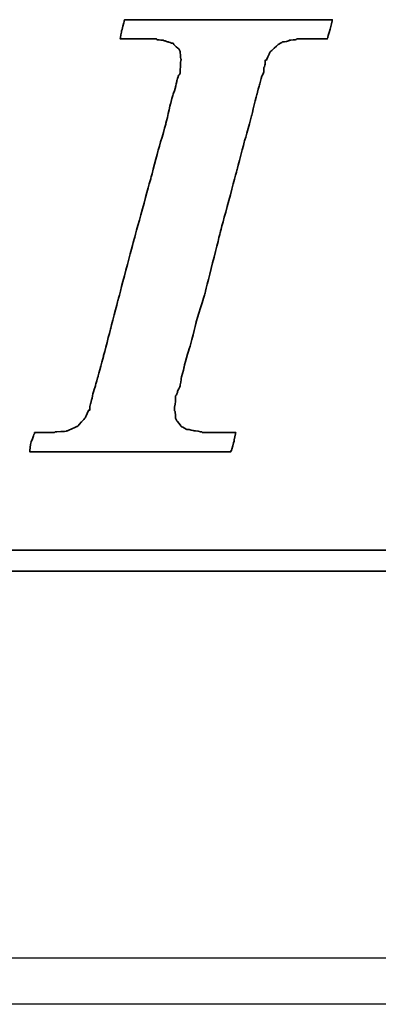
# Model space of a CAD drawing. Header units: millimetres. Extents: x 2891 to 6329, y -1599 to 860.
# Tile 186 of 256: x 3741.82 to 3745.7, y -569.01 to -558.37. Entities that reach past the tile are written whole.
import ezdxf

# ---------------------------------------------------------------- set-up
doc = ezdxf.new("R2010")
doc.units = ezdxf.units.MM
doc.layers.get('0').update_dxf_attribs({"linetype": 'CONTINUOUS'})
doc.layers.add('DIM', color=4, linetype='CONTINUOUS')
doc.layers.add('layer 1', color=7, linetype='CONTINUOUS')

# ---------------------------------------------------------------- blocks, each defined once
blk = doc.blocks.new('TBI MOTION logo(完整正式版)')
at = {"layer": 'layer 1', "color": 22, "lineweight": 35}
for points, knots in [([(-40.59125, -7.94375), (-40.59125, -7.94375), (-40.97375, -7.94375), (-40.97375, -7.94375), (-40.97375, -7.94375), (-40.97375, -7.94375), (-41.38125, -7.94375), (-41.38125, -7.94375), (-41.38125, -7.94375), (-41.38125, -7.94375), (-41.54875, -7.94375), (-41.54875, -7.94375), (-41.54875, -7.94375), (-41.54875, -7.94375), (-41.59875, -7.94375), (-41.59875, -7.94375), (-41.59875, -7.94375), (-41.59875, -7.94375), (-41.88375, -7.94375), (-41.88375, -7.94375), (-41.88375, -7.94375), (-41.88375, -7.94375), (-41.90875, -7.91875), (-41.90875, -7.91875), (-41.90875, -7.91875), (-41.90875, -7.91875), (-42.19875, -7.87125), (-42.19875, -7.87125), (-42.19875, -7.87125), (-42.19875, -7.87125), (-42.43875, -7.82375), (-42.43875, -7.82375), (-42.43875, -7.82375), (-42.43875, -7.82375), (-42.45875, -7.82375), (-42.45875, -7.82375), (-42.45875, -7.82375), (-42.45875, -7.82375), (-42.48625, -7.82375), (-42.48625, -7.82375), (-42.48625, -7.82375), (-42.48625, -7.82375), (-42.67625, -7.72375), (-42.67625, -7.72375), (-42.67625, -7.72375), (-42.67625, -7.72375), (-42.70125, -7.70375), (-42.70125, -7.70375), (-42.70125, -7.70375), (-42.70125, -7.70375), (-42.72375, -7.67875), (-42.72375, -7.67875), (-42.72375, -7.67875), (-42.72375, -7.67875), (-42.86875, -7.48875), (-42.86875, -7.48875), (-42.86875, -7.48875), (-42.86875, -7.48875), (-42.89375, -7.43875), (-42.89375, -7.43875), (-42.89375, -7.43875), (-42.89375, -7.43875), (-42.91875, -7.38875), (-42.91875, -7.38875), (-42.91875, -7.38875), (-42.91875, -7.38875), (-42.93875, -7.12875), (-42.93875, -7.12875), (-42.93875, -7.12875), (-42.93875, -7.12875), (-42.96375, -7.10375), (-42.96375, -7.10375), (-42.96375, -7.10375), (-42.96375, -7.10375), (-42.96375, -7.05375), (-42.96375, -7.05375), (-42.96375, -7.05375), (-42.96375, -7.05375), (-42.96375, -7.00875), (-42.96375, -7.00875), (-42.96375, -7.00875), (-42.96375, -7.00875), (-42.91875, -6.69625), (-42.91875, -6.69625), (-42.91875, -6.69625), (-42.91875, -6.69625), (-42.91875, -6.62375), (-42.91875, -6.62375), (-42.91875, -6.62375), (-42.91875, -6.62375), (-42.91875, -6.59625), (-42.91875, -6.59625), (-42.91875, -6.59625), (-42.91875, -6.59625), (-42.91875, -6.57375), (-42.91875, -6.57375), (-42.91875, -6.57375), (-42.91875, -6.57375), (-42.91875, -6.52875), (-42.91875, -6.52875), (-42.91875, -6.52875), (-42.91875, -6.52875), (-42.89375, -6.50375), (-42.89375, -6.50375), (-42.89375, -6.50375), (-42.89375, -6.50375), (-42.84375, -6.38375), (-42.84375, -6.38375), (-42.84375, -6.38375), (-42.84375, -6.38375), (-42.84375, -6.35875), (-42.84375, -6.35875), (-42.84375, -6.35875), (-42.84375, -6.35875), (-42.74625, -6.14375), (-42.74625, -6.14375), (-42.74625, -6.14375), (-42.74625, -6.14375), (-42.70125, -5.85375), (-42.70125, -5.85375), (-42.70125, -5.85375), (-42.70125, -5.85375), (-42.60375, -5.47125), (-42.60375, -5.47125), (-42.60375, -5.47125), (-42.60375, -5.47125), (-42.60375, -5.44875), (-42.60375, -5.44875), (-42.60375, -5.44875), (-42.60375, -5.44875), (-42.38875, -4.67875), (-42.38875, -4.67875), (-42.38875, -4.67875), (-42.38875, -4.67875), (-42.36375, -4.65375), (-42.36375, -4.65375), (-42.36375, -4.65375), (-42.36375, -4.65375), (-42.12375, -3.69625), (-42.12375, -3.69625), (-42.12375, -3.69625), (-42.12375, -3.69625), (-42.12375, -3.67374), (-42.12375, -3.67374), (-42.12375, -3.67374), (-42.12375, -3.67374), (-41.78875, -2.59374), (-41.78875, -2.59374), (-41.78875, -2.59374), (-41.78875, -2.59374), (-41.18875, -0.19375), (-41.18875, -0.19375), (-41.18875, -0.19375), (-41.18875, -0.19375), (-40.54375, 2.20624), (-40.54375, 2.20624), (-40.54375, 2.20624), (-40.54375, 2.20624), (-40.25375, 3.30875), (-40.25375, 3.30875), (-40.25375, 3.30875), (-40.25375, 3.30875), (-39.98875, 4.27125), (-39.98875, 4.27125), (-39.98875, 4.27125), (-39.98875, 4.27125), (-39.77375, 5.13125), (-39.77375, 5.13125), (-39.77375, 5.13125), (-39.77375, 5.13125), (-39.67875, 5.47125), (-39.67875, 5.47125), (-39.67875, 5.47125), (-39.67875, 5.47125), (-39.60375, 5.75625), (-39.60375, 5.75625), (-39.60375, 5.75625), (-39.60375, 5.75625), (-39.60375, 5.78125), (-39.60375, 5.78125), (-39.60375, 5.78125), (-39.60375, 5.78125), (-39.50875, 5.97125), (-39.50875, 5.97125), (-39.50875, 5.97125), (-39.50875, 5.97125), (-39.50875, 6.13875), (-39.50875, 6.13875), (-39.50875, 6.13875), (-39.50875, 6.13875), (-39.48625, 6.16625), (-39.48625, 6.16625), (-39.48625, 6.16625), (-39.48625, 6.16625), (-39.46125, 6.28625), (-39.46125, 6.28625), (-39.46125, 6.28625), (-39.46125, 6.28625), (-39.46125, 6.42625), (-39.46125, 6.42625), (-39.46125, 6.42625), (-39.46125, 6.42625), (-39.41375, 6.42625), (-39.41375, 6.42625), (-39.41375, 6.42625), (-39.41375, 6.42625), (-39.29375, 6.69125), (-39.29375, 6.69125), (-39.29375, 6.69125), (-39.29375, 6.69125), (-39.26875, 6.74125), (-39.26875, 6.74125), (-39.26875, 6.74125), (-39.26875, 6.74125), (-39.24375, 6.76625), (-39.24375, 6.76625), (-39.24375, 6.76625), (-39.24375, 6.76625), (-38.98375, 7.00624), (-38.98375, 7.00624), (-38.98375, 7.00624), (-38.98375, 7.00624), (-38.95625, 7.02624), (-38.95625, 7.02624), (-38.95625, 7.02624), (-38.95625, 7.02624), (-38.78875, 7.12624), (-38.78875, 7.12624), (-38.78875, 7.12624), (-38.78875, 7.12624), (-38.76375, 7.12624), (-38.76375, 7.12624), (-38.76375, 7.12624), (-38.76375, 7.12624), (-38.74375, 7.12624), (-38.74375, 7.12624), (-38.74375, 7.12624), (-38.74375, 7.12624), (-38.52875, 7.17125), (-38.52875, 7.17125), (-38.52875, 7.17125), (-38.52875, 7.17125), (-38.52875, 7.19624), (-38.52875, 7.19624), (-38.52875, 7.19624), (-38.52875, 7.19624), (-38.50375, 7.19624), (-38.50375, 7.19624), (-38.50375, 7.19624), (-38.50375, 7.19624), (-38.26125, 7.21875), (-38.26125, 7.21875), (-38.26125, 7.21875), (-38.26125, 7.21875), (-38.23875, 7.24624), (-38.23875, 7.24624), (-38.23875, 7.24624), (-38.23875, 7.24624), (-38.21625, 7.24624), (-38.21625, 7.24624), (-38.21625, 7.24624), (-38.21625, 7.24624), (-38.18875, 7.24624), (-38.18875, 7.24624), (-38.18875, 7.24624), (-38.18875, 7.24624), (-37.90375, 7.24624), (-37.90375, 7.24624), (-37.90375, 7.24624), (-37.90375, 7.24624), (-37.85375, 7.24624), (-37.85375, 7.24624), (-37.85375, 7.24624), (-37.85375, 7.24624), (-37.75875, 7.24624), (-37.75875, 7.24624), (-37.75875, 7.24624), (-37.75875, 7.24624), (-37.42375, 7.24624), (-37.42375, 7.24624), (-37.42375, 7.24624), (-37.42375, 7.24624), (-37.08875, 7.24624), (-37.08875, 7.24624), (-37.08875, 7.24624), (-37.08875, 7.24624), (-37.06375, 7.24624), (-37.06375, 7.24624), (-37.06375, 7.24624), (-37.06375, 7.24624), (-37.06375, 7.26624), (-37.06375, 7.26624), (-37.06375, 7.26624), (-37.06375, 7.26624), (-37.03875, 7.29125), (-37.03875, 7.29125), (-37.03875, 7.29125), (-37.03875, 7.29125), (-37.03875, 7.31625), (-37.03875, 7.31625), (-37.03875, 7.31625), (-37.03875, 7.31625), (-36.94125, 7.67625), (-36.94125, 7.67625), (-36.94125, 7.67625), (-36.94125, 7.67625), (-36.86875, 7.98625), (-36.86875, 7.98625), (-36.86875, 7.98625), (-36.86875, 7.98625), (-36.98875, 7.98625), (-36.98875, 7.98625), (-36.98875, 7.98625), (-36.98875, 7.98625), (-37.42375, 7.98625), (-37.42375, 7.98625), (-37.42375, 7.98625), (-37.42375, 7.98625), (-37.94875, 7.98625), (-37.94875, 7.98625), (-37.94875, 7.98625), (-37.94875, 7.98625), (-38.57375, 7.98625), (-38.57375, 7.98625), (-38.57375, 7.98625), (-38.57375, 7.98625), (-39.29375, 7.98625), (-39.29375, 7.98625), (-39.29375, 7.98625), (-39.29375, 7.98625), (-40.82875, 7.98625), (-40.82875, 7.98625), (-40.82875, 7.98625), (-40.82875, 7.98625), (-42.36375, 7.98625), (-42.36375, 7.98625), (-42.36375, 7.98625), (-42.36375, 7.98625), (-43.08375, 7.98625), (-43.08375, 7.98625), (-43.08375, 7.98625), (-43.08375, 7.98625), (-43.70875, 7.98625), (-43.70875, 7.98625), (-43.70875, 7.98625), (-43.70875, 7.98625), (-44.23375, 7.98625), (-44.23375, 7.98625), (-44.23375, 7.98625), (-44.23375, 7.98625), (-44.66875, 7.98625), (-44.66875, 7.98625), (-44.66875, 7.98625), (-44.66875, 7.98625), (-44.88375, 7.98625), (-44.88375, 7.98625), (-44.88375, 7.98625), (-44.88375, 7.98625), (-44.90875, 7.94125), (-44.90875, 7.94125), (-44.90875, 7.94125), (-44.90875, 7.94125), (-44.90875, 7.91625), (-44.90875, 7.91625), (-44.90875, 7.91625), (-44.90875, 7.91625), (-45.00375, 7.55625), (-45.00375, 7.55625), (-45.00375, 7.55625), (-45.00375, 7.55625), (-45.05375, 7.24624), (-45.05375, 7.24624), (-45.05375, 7.24624), (-45.05375, 7.24624), (-44.61875, 7.24624), (-44.61875, 7.24624), (-44.61875, 7.24624), (-44.61875, 7.24624), (-44.11375, 7.24624), (-44.11375, 7.24624), (-44.11375, 7.24624), (-44.11375, 7.24624), (-43.99375, 7.24624), (-43.99375, 7.24624), (-43.99375, 7.24624), (-43.99375, 7.24624), (-43.94625, 7.24624), (-43.94625, 7.24624), (-43.94625, 7.24624), (-43.94625, 7.24624), (-43.92374, 7.24624), (-43.92374, 7.24624), (-43.92374, 7.24624), (-43.92374, 7.24624), (-43.65875, 7.24624), (-43.65875, 7.24624), (-43.65875, 7.24624), (-43.65875, 7.24624), (-43.63875, 7.21875), (-43.63875, 7.21875), (-43.63875, 7.21875), (-43.63875, 7.21875), (-43.46875, 7.19624), (-43.46875, 7.19624), (-43.46875, 7.19624), (-43.46875, 7.19624), (-43.39875, 7.19624), (-43.39875, 7.19624), (-43.39875, 7.19624), (-43.39875, 7.19624), (-43.37125, 7.17125), (-43.37125, 7.17125), (-43.37125, 7.17125), (-43.37125, 7.17125), (-43.34875, 7.17125), (-43.34875, 7.17125), (-43.34875, 7.17125), (-43.34875, 7.17125), (-43.20375, 7.12624), (-43.20375, 7.12624), (-43.20375, 7.12624), (-43.20375, 7.12624), (-43.05875, 7.07624), (-43.05875, 7.07624), (-43.05875, 7.07624), (-43.05875, 7.07624), (-43.01375, 7.07624), (-43.01375, 7.07624), (-43.01375, 7.07624), (-43.01375, 7.07624), (-42.98875, 7.02624), (-42.98875, 7.02624), (-42.98875, 7.02624), (-42.98875, 7.02624), (-42.79875, 6.86125), (-42.79875, 6.86125), (-42.79875, 6.86125), (-42.79875, 6.86125), (-42.77375, 6.81125), (-42.77375, 6.81125), (-42.77375, 6.81125), (-42.77375, 6.81125), (-42.74625, 6.76625), (-42.74625, 6.76625), (-42.74625, 6.76625), (-42.74625, 6.76625), (-42.72375, 6.47625), (-42.72375, 6.47625), (-42.72375, 6.47625), (-42.72375, 6.47625), (-42.70125, 6.45124), (-42.70125, 6.45124), (-42.70125, 6.45124), (-42.70125, 6.45124), (-42.70125, 6.42625), (-42.70125, 6.42625), (-42.70125, 6.42625), (-42.70125, 6.42625), (-42.72375, 6.40625), (-42.72375, 6.40625), (-42.72375, 6.40625), (-42.72375, 6.40625), (-42.74625, 5.97125), (-42.74625, 5.97125), (-42.74625, 5.97125), (-42.74625, 5.97125), (-42.74625, 5.94625), (-42.74625, 5.94625), (-42.74625, 5.94625), (-42.74625, 5.94625), (-42.74625, 5.92625), (-42.74625, 5.92625), (-42.74625, 5.92625), (-42.74625, 5.92625), (-42.77375, 5.87625), (-42.77375, 5.87625), (-42.77375, 5.87625), (-42.77375, 5.87625), (-42.81875, 5.80625), (-42.81875, 5.80625), (-42.81875, 5.80625), (-42.81875, 5.80625), (-42.86875, 5.63625), (-42.86875, 5.63625), (-42.86875, 5.63625), (-42.86875, 5.63625), (-42.91875, 5.39625), (-42.91875, 5.39625), (-42.91875, 5.39625), (-42.91875, 5.39625), (-42.91875, 5.37124), (-42.91875, 5.37124), (-42.91875, 5.37124), (-42.91875, 5.37124), (-43.01375, 5.10874), (-43.01375, 5.10874), (-43.01375, 5.10874), (-43.01375, 5.10874), (-43.10875, 4.77124), (-43.10875, 4.77124), (-43.10875, 4.77124), (-43.10875, 4.77124), (-43.29875, 3.95625), (-43.29875, 3.95625), (-43.29875, 3.95625), (-43.29875, 3.95625), (-43.58875, 2.95125), (-43.58875, 2.95125), (-43.58875, 2.95125), (-43.58875, 2.95125), (-43.87375, 1.87125), (-43.87375, 1.87125), (-43.87375, 1.87125), (-43.87375, 1.87125), (-44.52625, -0.50374), (-44.52625, -0.50374), (-44.52625, -0.50374), (-44.52625, -0.50374), (-45.14875, -2.85375), (-45.14875, -2.85375), (-45.14875, -2.85375), (-45.14875, -2.85375), (-45.43375, -3.95875), (-45.43375, -3.95875), (-45.43375, -3.95875), (-45.43375, -3.95875), (-45.69875, -4.96875), (-45.69875, -4.96875), (-45.69875, -4.96875), (-45.69875, -4.96875), (-45.91375, -5.78375), (-45.91375, -5.78375), (-45.91375, -5.78375), (-45.91375, -5.78375), (-46.01375, -6.11875), (-46.01375, -6.11875), (-46.01375, -6.11875), (-46.01375, -6.11875), (-46.01375, -6.14375), (-46.01375, -6.14375), (-46.01375, -6.14375), (-46.01375, -6.14375), (-46.10875, -6.40875), (-46.10875, -6.40875), (-46.10875, -6.40875), (-46.10875, -6.40875), (-46.15375, -6.64875), (-46.15375, -6.64875), (-46.15375, -6.64875), (-46.15375, -6.64875), (-46.20375, -6.83875), (-46.20375, -6.83875), (-46.20375, -6.83875), (-46.20375, -6.83875), (-46.22875, -6.93375), (-46.22875, -6.93375), (-46.22875, -6.93375), (-46.22875, -6.93375), (-46.22875, -7.07875), (-46.22875, -7.07875), (-46.22875, -7.07875), (-46.22875, -7.07875), (-46.27375, -7.07875), (-46.27375, -7.07875), (-46.27375, -7.07875), (-46.27375, -7.07875), (-46.39375, -7.34375), (-46.39375, -7.34375), (-46.39375, -7.34375), (-46.39375, -7.34375), (-46.39375, -7.36875), (-46.39375, -7.36875), (-46.39375, -7.36875), (-46.39375, -7.36875), (-46.42125, -7.38875), (-46.42125, -7.38875), (-46.42125, -7.38875), (-46.42125, -7.38875), (-46.68375, -7.67875), (-46.68375, -7.67875), (-46.68375, -7.67875), (-46.68375, -7.67875), (-46.70875, -7.70375), (-46.70875, -7.70375), (-46.70875, -7.70375), (-46.70875, -7.70375), (-46.75375, -7.72375), (-46.75375, -7.72375), (-46.75375, -7.72375), (-46.75375, -7.72375), (-47.08875, -7.87125), (-47.08875, -7.87125), (-47.08875, -7.87125), (-47.08875, -7.87125), (-47.11625, -7.87125), (-47.11625, -7.87125), (-47.11625, -7.87125), (-47.11625, -7.87125), (-47.13875, -7.89375), (-47.13875, -7.89375), (-47.13875, -7.89375), (-47.13875, -7.89375), (-47.56875, -7.91875), (-47.56875, -7.91875), (-47.56875, -7.91875), (-47.56875, -7.91875), (-47.59625, -7.94375), (-47.59625, -7.94375), (-47.59625, -7.94375), (-47.59625, -7.94375), (-47.64375, -7.94375), (-47.64375, -7.94375), (-47.64375, -7.94375), (-47.64375, -7.94375), (-47.73625, -7.94375), (-47.73625, -7.94375), (-47.73625, -7.94375), (-47.73625, -7.94375), (-48.07375, -7.94375), (-48.07375, -7.94375), (-48.07375, -7.94375), (-48.07375, -7.94375), (-48.36125, -7.94375), (-48.36125, -7.94375), (-48.36125, -7.94375), (-48.36125, -7.94375), (-48.36125, -7.96625), (-48.36125, -7.96625), (-48.36125, -7.96625), (-48.36125, -7.96625), (-48.36125, -7.99125), (-48.36125, -7.99125), (-48.36125, -7.99125), (-48.36125, -7.99125), (-48.38875, -8.01375), (-48.38875, -8.01375), (-48.38875, -8.01375), (-48.38875, -8.01375), (-48.50875, -8.34875), (-48.50875, -8.34875), (-48.50875, -8.34875), (-48.50875, -8.34875), (-48.55375, -8.68625), (-48.55375, -8.68625), (-48.55375, -8.68625), (-48.55375, -8.68625), (-48.45875, -8.68625), (-48.45875, -8.68625), (-48.45875, -8.68625), (-48.45875, -8.68625), (-48.07375, -8.68625), (-48.07375, -8.68625), (-48.07375, -8.68625), (-48.07375, -8.68625), (-47.52375, -8.68625), (-47.52375, -8.68625), (-47.52375, -8.68625), (-47.52375, -8.68625), (-46.92375, -8.68625), (-46.92375, -8.68625), (-46.92375, -8.68625), (-46.92375, -8.68625), (-46.25375, -8.68625), (-46.25375, -8.68625), (-46.25375, -8.68625), (-46.25375, -8.68625), (-46.20375, -8.68625), (-46.20375, -8.68625), (-46.20375, -8.68625), (-46.20375, -8.68625), (-44.71375, -8.68625), (-44.71375, -8.68625), (-44.71375, -8.68625), (-44.71375, -8.68625), (-43.22875, -8.68625), (-43.22875, -8.68625), (-43.22875, -8.68625), (-43.22875, -8.68625), (-42.55875, -8.68625), (-42.55875, -8.68625), (-42.55875, -8.68625), (-42.55875, -8.68625), (-42.50875, -8.68625), (-42.50875, -8.68625), (-42.50875, -8.68625), (-42.50875, -8.68625), (-41.93375, -8.68625), (-41.93375, -8.68625), (-41.93375, -8.68625), (-41.93375, -8.68625), (-41.38125, -8.68625), (-41.38125, -8.68625), (-41.38125, -8.68625), (-41.38125, -8.68625), (-40.97375, -8.68625), (-40.97375, -8.68625), (-40.97375, -8.68625), (-40.97375, -8.68625), (-40.78125, -8.68625), (-40.78125, -8.68625), (-40.78125, -8.68625), (-40.78125, -8.68625), (-40.78125, -8.63875), (-40.78125, -8.63875), (-40.78125, -8.63875), (-40.78125, -8.63875), (-40.75875, -8.63875), (-40.75875, -8.63875), (-40.75875, -8.63875), (-40.75875, -8.63875), (-40.66375, -8.27875), (-40.66375, -8.27875), (-40.66375, -8.27875), (-40.66375, -8.27875), (-40.59125, -7.94375), (-40.59125, -7.94375)], [0, 0, 0, 0, 0.00558659, 0.00558659, 0.00558659, 0.0055866, 0.01117318, 0.01117318, 0.01117318, 0.01117319, 0.01675978, 0.01675978, 0.01675978, 0.01675979, 0.02234637, 0.02234637, 0.02234637, 0.02234638, 0.02793296, 0.02793296, 0.02793296, 0.02793297, 0.03351955, 0.03351955, 0.03351955, 0.03351956, 0.03910615, 0.03910615, 0.03910615, 0.03910616, 0.04469274, 0.04469274, 0.04469274, 0.04469275, 0.05027933, 0.05027933, 0.05027933, 0.05027934, 0.05586592, 0.05586592, 0.05586592, 0.05586593, 0.06145251, 0.06145251, 0.06145251, 0.06145252, 0.06703911, 0.06703911, 0.06703911, 0.06703912, 0.0726257, 0.0726257, 0.0726257, 0.07262571, 0.07821229, 0.07821229, 0.07821229, 0.0782123, 0.08379888, 0.08379888, 0.08379888, 0.08379889, 0.08938547, 0.08938547, 0.08938547, 0.08938548, 0.09497207, 0.09497207, 0.09497207, 0.09497208, 0.10055866, 0.10055866, 0.10055866, 0.10055867, 0.10614525, 0.10614525, 0.10614525, 0.10614526, 0.11173184, 0.11173184, 0.11173184, 0.11173185, 0.11731844, 0.11731844, 0.11731844, 0.11731845, 0.12290503, 0.12290503, 0.12290503, 0.12290504, 0.12849162, 0.12849162, 0.12849162, 0.12849163, 0.13407821, 0.13407821, 0.13407821, 0.13407822, 0.1396648, 0.1396648, 0.1396648, 0.13966481, 0.1452514, 0.1452514, 0.1452514, 0.14525141, 0.15083799, 0.15083799, 0.15083799, 0.150838, 0.15642458, 0.15642458, 0.15642458, 0.15642459, 0.16201117, 0.16201117, 0.16201117, 0.16201118, 0.16759777, 0.16759777, 0.16759777, 0.16759778, 0.17318436, 0.17318436, 0.17318436, 0.17318437, 0.17877095, 0.17877095, 0.17877095, 0.17877096, 0.18435754, 0.18435754, 0.18435754, 0.18435755, 0.18994413, 0.18994413, 0.18994413, 0.18994414, 0.19553073, 0.19553073, 0.19553073, 0.19553074, 0.20111732, 0.20111732, 0.20111732, 0.20111733, 0.20670391, 0.20670391, 0.20670391, 0.20670392, 0.2122905, 0.2122905, 0.2122905, 0.21229051, 0.21787709, 0.21787709, 0.21787709, 0.2178771, 0.22346369, 0.22346369, 0.22346369, 0.2234637, 0.22905028, 0.22905028, 0.22905028, 0.22905029, 0.23463687, 0.23463687, 0.23463687, 0.23463688, 0.24022346, 0.24022346, 0.24022346, 0.24022347, 0.24581006, 0.24581006, 0.24581006, 0.24581007, 0.25139665, 0.25139665, 0.25139665, 0.25139666, 0.25698324, 0.25698324, 0.25698324, 0.25698325, 0.26256983, 0.26256983, 0.26256983, 0.26256984, 0.26815642, 0.26815642, 0.26815642, 0.26815643, 0.27374302, 0.27374302, 0.27374302, 0.27374303, 0.27932961, 0.27932961, 0.27932961, 0.27932962, 0.2849162, 0.2849162, 0.2849162, 0.28491621, 0.29050279, 0.29050279, 0.29050279, 0.2905028, 0.29608939, 0.29608939, 0.29608939, 0.2960894, 0.30167598, 0.30167598, 0.30167598, 0.30167599, 0.30726257, 0.30726257, 0.30726257, 0.30726258, 0.31284916, 0.31284916, 0.31284916, 0.31284917, 0.31843575, 0.31843575, 0.31843575, 0.31843576, 0.32402235, 0.32402235, 0.32402235, 0.32402236, 0.32960894, 0.32960894, 0.32960894, 0.32960895, 0.33519553, 0.33519553, 0.33519553, 0.33519554, 0.34078212, 0.34078212, 0.34078212, 0.34078213, 0.34636872, 0.34636872, 0.34636872, 0.34636873, 0.35195531, 0.35195531, 0.35195531, 0.35195532, 0.3575419, 0.3575419, 0.3575419, 0.35754191, 0.36312849, 0.36312849, 0.36312849, 0.3631285, 0.36871508, 0.36871508, 0.36871508, 0.36871509, 0.37430168, 0.37430168, 0.37430168, 0.37430169, 0.37988827, 0.37988827, 0.37988827, 0.37988828, 0.38547486, 0.38547486, 0.38547486, 0.38547487, 0.39106145, 0.39106145, 0.39106145, 0.39106146, 0.39664804, 0.39664804, 0.39664804, 0.39664805, 0.40223464, 0.40223464, 0.40223464, 0.40223465, 0.40782123, 0.40782123, 0.40782123, 0.40782124, 0.41340782, 0.41340782, 0.41340782, 0.41340783, 0.41899441, 0.41899441, 0.41899441, 0.41899442, 0.42458101, 0.42458101, 0.42458101, 0.42458102, 0.4301676, 0.4301676, 0.4301676, 0.43016761, 0.43575419, 0.43575419, 0.43575419, 0.4357542, 0.44134078, 0.44134078, 0.44134078, 0.44134079, 0.44692737, 0.44692737, 0.44692737, 0.44692738, 0.45251397, 0.45251397, 0.45251397, 0.45251398, 0.45810056, 0.45810056, 0.45810056, 0.45810057, 0.46368715, 0.46368715, 0.46368715, 0.46368716, 0.46927374, 0.46927374, 0.46927374, 0.46927375, 0.47486034, 0.47486034, 0.47486034, 0.47486035, 0.48044693, 0.48044693, 0.48044693, 0.48044694, 0.48603352, 0.48603352, 0.48603352, 0.48603353, 0.49162011, 0.49162011, 0.49162011, 0.49162012, 0.4972067, 0.4972067, 0.4972067, 0.49720671, 0.5027933, 0.5027933, 0.5027933, 0.50279331, 0.50837989, 0.50837989, 0.50837989, 0.5083799, 0.51396648, 0.51396648, 0.51396648, 0.51396649, 0.51955307, 0.51955307, 0.51955307, 0.51955308, 0.52513966, 0.52513966, 0.52513966, 0.52513967, 0.53072626, 0.53072626, 0.53072626, 0.53072627, 0.53631285, 0.53631285, 0.53631285, 0.53631286, 0.54189944, 0.54189944, 0.54189944, 0.54189945, 0.54748603, 0.54748603, 0.54748603, 0.54748604, 0.55307263, 0.55307263, 0.55307263, 0.55307264, 0.55865922, 0.55865922, 0.55865922, 0.55865923, 0.56424581, 0.56424581, 0.56424581, 0.56424582, 0.5698324, 0.5698324, 0.5698324, 0.56983241, 0.57541899, 0.57541899, 0.57541899, 0.575419, 0.58100559, 0.58100559, 0.58100559, 0.5810056, 0.58659218, 0.58659218, 0.58659218, 0.58659219, 0.59217877, 0.59217877, 0.59217877, 0.59217878, 0.59776536, 0.59776536, 0.59776536, 0.59776537, 0.60335196, 0.60335196, 0.60335196, 0.60335197, 0.60893855, 0.60893855, 0.60893855, 0.60893856, 0.61452514, 0.61452514, 0.61452514, 0.61452515, 0.62011173, 0.62011173, 0.62011173, 0.62011174, 0.62569832, 0.62569832, 0.62569832, 0.62569833, 0.63128492, 0.63128492, 0.63128492, 0.63128493, 0.63687151, 0.63687151, 0.63687151, 0.63687152, 0.6424581, 0.6424581, 0.6424581, 0.64245811, 0.64804469, 0.64804469, 0.64804469, 0.6480447, 0.65363128, 0.65363128, 0.65363128, 0.65363129, 0.65921788, 0.65921788, 0.65921788, 0.65921789, 0.66480447, 0.66480447, 0.66480447, 0.66480448, 0.67039106, 0.67039106, 0.67039106, 0.67039107, 0.67597765, 0.67597765, 0.67597765, 0.67597766, 0.68156425, 0.68156425, 0.68156425, 0.68156426, 0.68715084, 0.68715084, 0.68715084, 0.68715085, 0.69273743, 0.69273743, 0.69273743, 0.69273744, 0.69832402, 0.69832402, 0.69832402, 0.69832403, 0.70391061, 0.70391061, 0.70391061, 0.70391062, 0.70949721, 0.70949721, 0.70949721, 0.70949722, 0.7150838, 0.7150838, 0.7150838, 0.71508381, 0.72067039, 0.72067039, 0.72067039, 0.7206704, 0.72625698, 0.72625698, 0.72625698, 0.72625699, 0.73184358, 0.73184358, 0.73184358, 0.73184359, 0.73743017, 0.73743017, 0.73743017, 0.73743018, 0.74301676, 0.74301676, 0.74301676, 0.74301677, 0.74860335, 0.74860335, 0.74860335, 0.74860336, 0.75418994, 0.75418994, 0.75418994, 0.75418995, 0.75977654, 0.75977654, 0.75977654, 0.75977655, 0.76536313, 0.76536313, 0.76536313, 0.76536314, 0.77094972, 0.77094972, 0.77094972, 0.77094973, 0.77653631, 0.77653631, 0.77653631, 0.77653632, 0.78212291, 0.78212291, 0.78212291, 0.78212292, 0.7877095, 0.7877095, 0.7877095, 0.78770951, 0.79329609, 0.79329609, 0.79329609, 0.7932961, 0.79888268, 0.79888268, 0.79888268, 0.79888269, 0.80446927, 0.80446927, 0.80446927, 0.80446928, 0.81005587, 0.81005587, 0.81005587, 0.81005588, 0.81564246, 0.81564246, 0.81564246, 0.81564247, 0.82122905, 0.82122905, 0.82122905, 0.82122906, 0.82681564, 0.82681564, 0.82681564, 0.82681565, 0.83240223, 0.83240223, 0.83240223, 0.83240224, 0.83798883, 0.83798883, 0.83798883, 0.83798884, 0.84357542, 0.84357542, 0.84357542, 0.84357543, 0.84916201, 0.84916201, 0.84916201, 0.84916202, 0.8547486, 0.8547486, 0.8547486, 0.85474861, 0.8603352, 0.8603352, 0.8603352, 0.86033521, 0.86592179, 0.86592179, 0.86592179, 0.8659218, 0.87150838, 0.87150838, 0.87150838, 0.87150839, 0.87709497, 0.87709497, 0.87709497, 0.87709498, 0.88268156, 0.88268156, 0.88268156, 0.88268157, 0.88826816, 0.88826816, 0.88826816, 0.88826817, 0.89385475, 0.89385475, 0.89385475, 0.89385476, 0.89944134, 0.89944134, 0.89944134, 0.89944135, 0.90502793, 0.90502793, 0.90502793, 0.90502794, 0.91061453, 0.91061453, 0.91061453, 0.91061454, 0.91620112, 0.91620112, 0.91620112, 0.91620113, 0.92178771, 0.92178771, 0.92178771, 0.92178772, 0.9273743, 0.9273743, 0.9273743, 0.92737431, 0.93296089, 0.93296089, 0.93296089, 0.9329609, 0.93854749, 0.93854749, 0.93854749, 0.9385475, 0.94413408, 0.94413408, 0.94413408, 0.94413409, 0.94972067, 0.94972067, 0.94972067, 0.94972068, 0.95530726, 0.95530726, 0.95530726, 0.95530727, 0.96089385, 0.96089385, 0.96089385, 0.96089386, 0.96648045, 0.96648045, 0.96648045, 0.96648046, 0.97206704, 0.97206704, 0.97206704, 0.97206705, 0.97765363, 0.97765363, 0.97765363, 0.97765364, 0.98324022, 0.98324022, 0.98324022, 0.98324023, 0.98882682, 0.98882682, 0.98882682, 0.98882683, 0.99441341, 0.99441341, 0.99441341, 0.99441342, 1, 1, 1, 1]), ([(75.90875, -9.47875), (75.90875, -9.47875), (75.90875, -12.28625), (75.90875, -12.28625), (75.90875, -12.28625), (75.90875, -12.28625), (75.90875, -12.47875), (75.90875, -12.47875), (75.90875, -12.47875), (75.90875, -12.47875), (75.71625, -12.47875), (75.71625, -12.47875), (75.71625, -12.47875), (75.71625, -12.47875), (-88.32875, -12.47875), (-88.32875, -12.47875), (-88.32875, -12.47875), (-88.32875, -12.47875), (-88.32875, -13.29375), (-88.32875, -13.29375), (-88.32875, -13.29375), (-88.32875, -13.29375), (82.89125, -13.29375), (82.89125, -13.29375), (82.89125, -13.29375), (82.89125, -13.29375), (75.90875, -9.47875), (75.90875, -9.47875)], [0, 0, 0, 0, 0.14285714, 0.14285714, 0.14285714, 0.14285715, 0.28571429, 0.28571429, 0.28571429, 0.2857143, 0.42857143, 0.42857143, 0.42857143, 0.42857144, 0.57142857, 0.57142857, 0.57142857, 0.57142858, 0.71428571, 0.71428571, 0.71428571, 0.71428572, 0.85714286, 0.85714286, 0.85714286, 0.85714287, 1, 1, 1, 1])]:
    blk.add_open_spline(points, degree=3, knots=knots, dxfattribs=at)

msp = doc.modelspace()

# ---------------------------------------------------------------- linework, layer by layer
at = {"linetype": 'Continuous'}
msp.add_line((3897.778, -568.513), (3639.29, -568.513), dxfattribs=at)
msp.add_open_spline([(3897.658, -569.013), (3639.29, -569.013)], degree=1, dxfattribs=at)

# ---------------------------------------------------------------- block references
at = {"layer": 'DIM', "color": 7, "xscale": 0.2802190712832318, "yscale": 0.2802190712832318, "zscale": 0.2802190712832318}
msp.add_blockref('TBI MOTION logo(完整正式版)', (3755.532, -560.606), dxfattribs=at)

doc.saveas('drawing.dxf')
